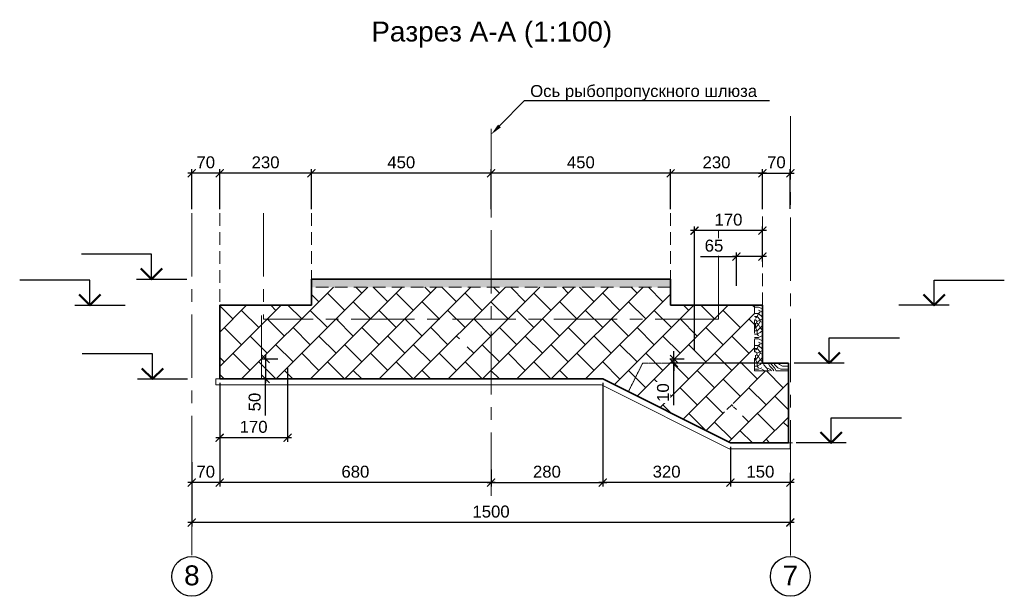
# Model space of a CAD drawing. Header units: millimetres. Extents: x 442308 to 722034, y 240588 to 370364.
# Tile 3 of 27: x 442627 to 467301, y 288746 to 303208. Entities that reach past the tile are written whole.
import ezdxf
from ezdxf import colors
from ezdxf.entities.mleader import LeaderData, LeaderLine
from ezdxf.enums import TextEntityAlignment as Align
from ezdxf.math import Vec2, Vec3

# ---------------------------------------------------------------- set-up
doc = ezdxf.new("R2018")
doc.units = ezdxf.units.MM
doc.header["$LTSCALE"] = 10
for name, pattern in [('HIDDEN', [9.525, 6.35, -3.175]), ('осевая', [50.8, 31.75, -6.35, 6.35, -6.35]), ('фантом', [63.5, 31.75, -6.35, 6.35, -6.35, 6.35, -6.35])]:
    doc.linetypes.add(name, pattern=pattern)
for name, color, linetype, lineweight in [('бетон_25', 2, 'Continuous', 25), ('бетон_35', 2, 'Continuous', 35), ('ГТО-2_Размеры', 7, 'Continuous', 15), ('Отдел_Выноски(стрелка)', 7, 'Continuous', 15), ('Отдел_Заглавные надписи', 7, 'Continuous', 30), ('текст', 7, 'Continuous', 25)]:
    doc.layers.add(name, color=color, linetype=linetype, lineweight=lineweight)
for name, color, linetype in [('Оси', 1, 'осевая'), ('отметки', 7, 'Continuous'), ('Штриховка', 7, 'Continuous')]:
    doc.layers.add(name, color=color, linetype=linetype)
doc.styles.add('arial', font='arial.ttf')
doc.styles.get("Standard").update_dxf_attribs({"font": 'arial.ttf'})
doc.styles.add('Рогун1', font='arial.ttf')
doc.dimstyles.new('100 мм', dxfattribs={"dimscale": 100, "dimtxt": 3.5, "dimasz": 2, "dimexe": 1, "dimexo": 1, "dimgap": 1.2, "dimtad": 1, "dimdec": 0, "dimlfac": 0.1, "dimrnd": 0.0001, "dimtxsty": 'Рогун1', "dimblk": 'ARCHTICK', "dimcen": 2.5, "dimdle": 1, "dimaunit": 1, "dimadec": 1, "dimazin": 0, "dimtfac": 1, "dimtdec": 0, "dimtmove": 1, "dimatfit": 3, "dimldrblk": 'ARCHTICK', "dimfxl": 1, "dimtfill": 1, "dimarcsym": 0})
pattern_1 = [(0, (-53496.3, 0), (800, 800), [240, -560]), (0, (-53496.3, 40), (800, 800), [240, -560]), (0, (-53456.3, 120), (800, 800), [160, -640]), (0, (-53416.3, 200), (800, 800), [120, -680]), (0, (-53416.3, 280), (800, 800), [80, -720]), (0, (-53376.3, 480), (800, 800), [40, -760]), (0, (-53416.3, 560), (800, 800), [120, -680]), (0, (-53416.3, 640), (800, 800), [160, -640]), (90, (-53696.3, 640), (-800, 800), [80, -720]), (90, (-53616.3, 760), (-800, 800), [40, -760]), (90, (-53576.3, 360), (-800, 800), [120, -680]), (90, (-53496.3, 400), (-800, 800), [80, -720]), (90, (-53376.3, 440), (-800, 800), [40, -760]), (90, (-53336.3, 280), (-800, 800), [112, -688]), (90, (-53296.3, 120), (-800, 800), [80, -720]), (90, (-53216.3, 440), (-800, 800), [40, -760]), (90, (-53136.3, 400), (-800, 800), [120, -680]), (90, (-53056.3, 400), (-800, 800), [120, -680]), (45, (-53336.3, 280), (0, 800), [113.136, -1018.2348]), (45, (-53656.3, 680), (0, 800), [113.136, -1018.2348]), (45, (-53496.3, 480), (0, 800), [113.136, -1018.2348]), (45, (-53456.3, 320), (0, 800), [113.136, -1018.2348]), (45, (-53216.3, 160), (0, 800), [113.136, -1018.2348]), (45, (-53296.3, 200), (0, 800), [169.7056, -961.6652]), (45, (-53536.3, 560), (0, 800), [56.568, -1074.8028]), (45, (-53576.3, 640), (0, 800), [56.568, -1074.8028]), (45, (-53256.3, 640), (0, 800), [56.568, -1074.8028]), (45, (-53576.3, 240), (0, 800), [56.568, -1074.8028]), (45, (-53136.3, 520), (0, 800), [56.568, -1074.8028]), (45, (-53416.3, 440), (0, 800), [56.568, -1074.8028]), (45, (-53336.3, 520), (0, 800), [56.568, -1074.8028]), (135, (-53256.3, 360), (-800, 6e-14), [56.568, -1074.8028]), (135, (-53256.3, 80), (-800, 6e-14), [56.568, -1074.8028]), (135, (-53416.3, 280), (-800, 6e-14), [56.568, -1074.8028]), (135, (-53296.3, 440), (-800, 6e-14), [56.568, -1074.8028]), (135, (-53496.3, 240), (-800, 6e-14), [56.568, -1074.8028]), (135, (-53176.3, 240), (-800, 6e-14), [56.568, -1074.8028]), (135, (-53736.3, 0), (-800, 6e-14), [56.568, -1074.8028]), (135, (-53696.3, 40), (-800, 6e-14), [113.136, -1018.2348]), (135, (-53656.3, 80), (-800, 6e-14), [113.136, -1018.2348]), (135, (-53576.3, 80), (-800, 6e-14), [113.136, -1018.2348]), (135, (-53536.3, 160), (-800, 6e-14), [113.136, -1018.2348]), (135, (-53216.3, 480), (-800, 6e-14), [113.136, -1018.2348]), (135, (-53056.3, 80), (-800, 6e-14), [113.136, -1018.2348]), (135, (-53016.3, 720), (-800, 6e-14), [113.136, -1018.2348]), (135, (-53016.3, 640), (-800, 6e-14), [113.136, -1018.2348]), (135, (-53096.3, 600), (-800, 6e-14), [113.136, -1018.2348]), (135, (-53656.3, 600), (-800, 6e-14), [169.7056, -961.6652]), (135, (-53136.3, 520), (-800, 6e-14), [169.7056, -961.6652]), (26.56505, (-53576.3, 760), (800, 3e-07), [89.44, -1699.4144]), (26.56505, (-53576.3, 360), (800, 3e-07), [89.44, -1699.4144]), (26.56505, (-53496.3, 600), (800, 3e-07), [89.44, -1699.4144]), (26.56505, (-53256.3, 40), (800, 3e-07), [89.44, -1699.4144]), (26.56505, (-53296.3, 120), (800, 3e-07), [89.44, -1699.4144]), (26.56505, (-53536.3, 280), (800, 3e-07), [89.44, -1699.4144]), (26.56505, (-53536.3, 680), (800, 3e-07), [89.44, -1699.4144]), (26.56505, (-53296.3, 440), (800, 3e-07), [178.88, -1609.9744]), (63.43495, (-53296.3, 560), (4e-08, 800), [89.44, -1699.4144]), (63.43495, (-53176.3, 320), (4e-08, 800), [89.44, -1699.4144]), (63.43495, (-53576.3, 480), (4e-08, 800), [89.44, -1699.4144]), (63.43495, (-53736.3, 520), (4e-08, 800), [89.44, -1699.4144]), (63.43495, (-53256.3, 360), (4e-08, 800), [89.44, -1699.4144]), (63.43495, (-53336.3, 360), (4e-08, 800), [89.44, -1699.4144]), (63.43495, (-53656.3, 480), (4e-08, 800), [178.88, -1609.9744]), (63.43495, (-53056.3, 200), (4e-08, 800), [178.88, -1609.9744]), (63.43495, (-53136.3, 240), (4e-08, 800), [178.88, -1609.9744]), (116.56505, (-53776.3, 120), (-3e-07, 800), [89.44, -1699.4144]), (116.56505, (-53776.3, 560), (-3e-07, 800), [89.44, -1699.4144]), (116.56505, (-53616.3, 0), (-3e-07, 800), [89.44, -1699.4144]), (116.56505, (-53696.3, 720), (-3e-07, 800), [89.44, -1699.4144]), (116.56505, (-53616.3, 240), (-3e-07, 800), [89.44, -1699.4144]), (116.56505, (-53456.3, 320), (-3e-07, 800), [89.44, -1699.4144]), (116.56505, (-53376.3, 480), (-3e-07, 800), [89.44, -1699.4144]), (116.56505, (-53736.3, 160), (-3e-07, 800), [89.44, -1699.4144]), (116.56505, (-53536.3, 280), (-3e-07, 800), [89.44, -1699.4144]), (116.56505, (-53296.3, 200), (-3e-07, 800), [89.44, -1699.4144]), (116.56505, (-53216.3, 280), (-3e-07, 800), [89.44, -1699.4144]), (116.56505, (-53056.3, 520), (-3e-07, 800), [89.44, -1699.4144]), (116.56505, (-53656.3, 760), (-3e-07, 800), [89.44, -1699.4144]), (116.56505, (-53776.3, 720), (-3e-07, 800), [178.88, -1609.9744]), (116.56505, (-53656.3, 160), (-3e-07, 800), [178.88, -1609.9744]), (153.43495, (-53776.3, 40), (-800, 3e-07), [89.44, -1699.4144]), (153.43495, (-53096.3, 0), (-800, 3e-07), [89.44, -1699.4144]), (153.43495, (-53136.3, 400), (-800, 3e-07), [89.44, -1699.4144]), (153.43495, (-53456.3, 120), (-800, 3e-07), [89.44, -1699.4144]), (153.43495, (-53496.3, 40), (-800, 3e-07), [89.44, -1699.4144]), (153.43495, (-53416.3, 200), (-800, 3e-07), [89.44, -1699.4144]), (153.43495, (-53176.3, 680), (-800, 3e-07), [89.44, -1699.4144]), (153.43495, (-53096.3, 720), (-800, 3e-07), [178.88, -1609.9744])]

# ---------------------------------------------------------------- blocks, each defined once
blk = doc.blocks.new('_ArchTick')
at = {"color": 0, "linetype": 'ByBlock', "const_width": 0.15}
blk.add_lwpolyline([(-0.5, -0.5), (0.5, 0.5)], dxfattribs=at)
blk = doc.blocks.new('*D198')
at = {"layer": 'Defpoints', "color": 0, "transparency": 16777216}
for p in [(460439, 292597), (461939, 291947), (460439, 291597)]:
    blk.add_point(p, dxfattribs=at)
at = {"layer": 'ГТО-2_Размеры', "color": 0, "lineweight": -2, "transparency": 16777216}
for p, q in [((460439, 292497), (460439, 291497)), ((461939, 291847), (461939, 291497)), ((462039, 291597), (460339, 291597))]:
    blk.add_line(p, q, dxfattribs=at)
at = {"layer": 'ГТО-2_Размеры', "color": 0, "lineweight": -2, "transparency": 16777216, "xscale": 200, "yscale": 200, "zscale": 200, "rotation": 180}
blk.add_blockref('_ArchTick', (460439, 291597), dxfattribs=at)
at = {"layer": 'ГТО-2_Размеры', "color": 0, "lineweight": -2, "transparency": 16777216, "xscale": 200, "yscale": 200, "zscale": 200}
blk.add_blockref('_ArchTick', (461939, 291597), dxfattribs=at)
at = {"layer": 'ГТО-2_Размеры', "color": 0, "transparency": 16777216, "insert": (461189, 291870), "char_height": 300, "attachment_point": 5, "style": 'Рогун1'}
blk.add_mtext('150', dxfattribs=at)
blk = doc.blocks.new('*D199')
at = {"layer": 'Defpoints', "color": 0, "transparency": 16777216}
for p in [(457239, 294197), (460439, 292597), (457239, 291597)]:
    blk.add_point(p, dxfattribs=at)
at = {"layer": 'ГТО-2_Размеры', "color": 0, "lineweight": -2, "transparency": 16777216}
for p, q in [((457239, 294097), (457239, 291497)), ((460439, 292497), (460439, 291497)), ((460539, 291597), (457139, 291597))]:
    blk.add_line(p, q, dxfattribs=at)
at = {"layer": 'ГТО-2_Размеры', "color": 0, "lineweight": -2, "transparency": 16777216, "xscale": 200, "yscale": 200, "zscale": 200, "rotation": 180}
blk.add_blockref('_ArchTick', (457239, 291597), dxfattribs=at)
at = {"layer": 'ГТО-2_Размеры', "color": 0, "lineweight": -2, "transparency": 16777216, "xscale": 200, "yscale": 200, "zscale": 200}
blk.add_blockref('_ArchTick', (460439, 291597), dxfattribs=at)
at = {"layer": 'ГТО-2_Размеры', "color": 0, "transparency": 16777216, "insert": (458839, 291871), "char_height": 300, "attachment_point": 5, "style": 'Рогун1'}
blk.add_mtext('320', dxfattribs=at)
blk = doc.blocks.new('*D190')
at = {"layer": 'Defpoints', "color": 0, "transparency": 16777216}
for p in [(447639, 294047), (454439, 292024), (447639, 291597)]:
    blk.add_point(p, dxfattribs=at)
at = {"layer": 'ГТО-2_Размеры', "color": 0, "lineweight": -2, "transparency": 16777216}
for p, q in [((447639, 293947), (447639, 291497)), ((454439, 291924), (454439, 291497)), ((454539, 291597), (447539, 291597))]:
    blk.add_line(p, q, dxfattribs=at)
at = {"layer": 'ГТО-2_Размеры', "color": 0, "lineweight": -2, "transparency": 16777216, "xscale": 200, "yscale": 200, "zscale": 200, "rotation": 180}
blk.add_blockref('_ArchTick', (447639, 291597), dxfattribs=at)
at = {"layer": 'ГТО-2_Размеры', "color": 0, "lineweight": -2, "transparency": 16777216, "xscale": 200, "yscale": 200, "zscale": 200}
blk.add_blockref('_ArchTick', (454439, 291597), dxfattribs=at)
at = {"layer": 'ГТО-2_Размеры', "color": 0, "transparency": 16777216, "insert": (451039, 291870), "char_height": 300, "attachment_point": 5, "style": 'Рогун1'}
blk.add_mtext('680', dxfattribs=at)
blk = doc.blocks.new('*D200')
at = {"layer": 'Defpoints', "color": 0, "transparency": 16777216}
for p in [(447639, 294197), (446939, 292213), (446939, 291597)]:
    blk.add_point(p, dxfattribs=at)
at = {"layer": 'ГТО-2_Размеры', "color": 0, "lineweight": -2, "transparency": 16777216}
for p, q in [((447639, 294097), (447639, 291497)), ((446939, 292113), (446939, 291497)), ((447739, 291597), (446839, 291597))]:
    blk.add_line(p, q, dxfattribs=at)
at = {"layer": 'ГТО-2_Размеры', "color": 0, "lineweight": -2, "transparency": 16777216, "xscale": 200, "yscale": 200, "zscale": 200, "rotation": 180}
blk.add_blockref('_ArchTick', (446939, 291597), dxfattribs=at)
at = {"layer": 'ГТО-2_Размеры', "color": 0, "lineweight": -2, "transparency": 16777216, "xscale": 200, "yscale": 200, "zscale": 200}
blk.add_blockref('_ArchTick', (447639, 291597), dxfattribs=at)
at = {"layer": 'ГТО-2_Размеры', "color": 0, "transparency": 16777216, "insert": (447289, 291870), "char_height": 300, "attachment_point": 5, "style": 'Рогун1'}
blk.add_mtext('70', dxfattribs=at)
blk = doc.blocks.new('*D191')
at = {"layer": 'Defpoints', "color": 0, "transparency": 16777216}
for p in [(461939, 299356), (461239, 298356), (461939, 298367)]:
    blk.add_point(p, dxfattribs=at)
at = {"layer": 'ГТО-2_Размеры', "color": 0, "lineweight": -2, "transparency": 16777216}
for p, q in [((461139, 299356), (462039, 299356)), ((461239, 298456), (461239, 299456)), ((461939, 298467), (461939, 299456))]:
    blk.add_line(p, q, dxfattribs=at)
at = {"layer": 'ГТО-2_Размеры', "color": 0, "lineweight": -2, "transparency": 16777216, "xscale": 200, "yscale": 200, "zscale": 200, "rotation": 180}
blk.add_blockref('_ArchTick', (461239, 299356), dxfattribs=at)
at = {"layer": 'ГТО-2_Размеры', "color": 0, "lineweight": -2, "transparency": 16777216, "xscale": 200, "yscale": 200, "zscale": 200}
blk.add_blockref('_ArchTick', (461939, 299356), dxfattribs=at)
at = {"layer": 'ГТО-2_Размеры', "color": 0, "transparency": 16777216, "insert": (461589, 299629), "char_height": 300, "attachment_point": 5, "style": 'Рогун1'}
blk.add_mtext('70', dxfattribs=at)
blk = doc.blocks.new('*D192')
at = {"layer": 'Defpoints', "color": 0, "transparency": 16777216}
for p in [(458939, 299356), (458939, 298356), (461239, 298356)]:
    blk.add_point(p, dxfattribs=at)
at = {"layer": 'ГТО-2_Размеры', "color": 0, "lineweight": -2, "transparency": 16777216}
for p, q in [((461339, 299356), (458839, 299356)), ((458939, 298456), (458939, 299456)), ((461239, 298456), (461239, 299456))]:
    blk.add_line(p, q, dxfattribs=at)
at = {"layer": 'ГТО-2_Размеры', "color": 0, "lineweight": -2, "transparency": 16777216, "xscale": 200, "yscale": 200, "zscale": 200, "rotation": 180}
blk.add_blockref('_ArchTick', (458939, 299356), dxfattribs=at)
at = {"layer": 'ГТО-2_Размеры', "color": 0, "lineweight": -2, "transparency": 16777216, "xscale": 200, "yscale": 200, "zscale": 200}
blk.add_blockref('_ArchTick', (461239, 299356), dxfattribs=at)
at = {"layer": 'ГТО-2_Размеры', "color": 0, "transparency": 16777216, "insert": (460089, 299629), "char_height": 300, "attachment_point": 5, "style": 'Рогун1'}
blk.add_mtext('230', dxfattribs=at)
blk = doc.blocks.new('*D193')
at = {"layer": 'Defpoints', "color": 0, "transparency": 16777216}
for p in [(449939, 299356), (449939, 298356), (454439, 298356)]:
    blk.add_point(p, dxfattribs=at)
at = {"layer": 'ГТО-2_Размеры', "color": 0, "lineweight": -2, "transparency": 16777216}
for p, q in [((454539, 299356), (449839, 299356)), ((449939, 298456), (449939, 299456)), ((454439, 298456), (454439, 299456))]:
    blk.add_line(p, q, dxfattribs=at)
at = {"layer": 'ГТО-2_Размеры', "color": 0, "lineweight": -2, "transparency": 16777216, "xscale": 200, "yscale": 200, "zscale": 200, "rotation": 180}
blk.add_blockref('_ArchTick', (449939, 299356), dxfattribs=at)
at = {"layer": 'ГТО-2_Размеры', "color": 0, "lineweight": -2, "transparency": 16777216, "xscale": 200, "yscale": 200, "zscale": 200}
blk.add_blockref('_ArchTick', (454439, 299356), dxfattribs=at)
at = {"layer": 'ГТО-2_Размеры', "color": 0, "transparency": 16777216, "insert": (452189, 299629), "char_height": 300, "attachment_point": 5, "style": 'Рогун1'}
blk.add_mtext('450', dxfattribs=at)
blk = doc.blocks.new('*D194')
at = {"layer": 'Defpoints', "color": 0, "transparency": 16777216}
for p in [(447639, 299356), (447639, 298356), (449939, 298356)]:
    blk.add_point(p, dxfattribs=at)
at = {"layer": 'ГТО-2_Размеры', "color": 0, "lineweight": -2, "transparency": 16777216}
for p, q in [((450039, 299356), (447539, 299356)), ((447639, 298456), (447639, 299456)), ((449939, 298456), (449939, 299456))]:
    blk.add_line(p, q, dxfattribs=at)
at = {"layer": 'ГТО-2_Размеры', "color": 0, "lineweight": -2, "transparency": 16777216, "xscale": 200, "yscale": 200, "zscale": 200, "rotation": 180}
blk.add_blockref('_ArchTick', (447639, 299356), dxfattribs=at)
at = {"layer": 'ГТО-2_Размеры', "color": 0, "lineweight": -2, "transparency": 16777216, "xscale": 200, "yscale": 200, "zscale": 200}
blk.add_blockref('_ArchTick', (449939, 299356), dxfattribs=at)
at = {"layer": 'ГТО-2_Размеры', "color": 0, "transparency": 16777216, "insert": (448789, 299629), "char_height": 300, "attachment_point": 5, "style": 'Рогун1'}
blk.add_mtext('230', dxfattribs=at)
blk = doc.blocks.new('*D195')
at = {"layer": 'Defpoints', "color": 0, "transparency": 16777216}
for p in [(446939, 299356), (446939, 298356), (447639, 298356)]:
    blk.add_point(p, dxfattribs=at)
at = {"layer": 'ГТО-2_Размеры', "color": 0, "lineweight": -2, "transparency": 16777216}
for p, q in [((447739, 299356), (446839, 299356)), ((446939, 298456), (446939, 299456)), ((447639, 298456), (447639, 299456))]:
    blk.add_line(p, q, dxfattribs=at)
at = {"layer": 'ГТО-2_Размеры', "color": 0, "lineweight": -2, "transparency": 16777216, "xscale": 200, "yscale": 200, "zscale": 200, "rotation": 180}
blk.add_blockref('_ArchTick', (446939, 299356), dxfattribs=at)
at = {"layer": 'ГТО-2_Размеры', "color": 0, "lineweight": -2, "transparency": 16777216, "xscale": 200, "yscale": 200, "zscale": 200}
blk.add_blockref('_ArchTick', (447639, 299356), dxfattribs=at)
at = {"layer": 'ГТО-2_Размеры', "color": 0, "transparency": 16777216, "insert": (447289, 299629), "char_height": 300, "attachment_point": 5, "style": 'Рогун1'}
blk.add_mtext('70', dxfattribs=at)
blk = doc.blocks.new('*D196')
at = {"layer": 'Defpoints', "color": 0, "transparency": 16777216}
for p in [(446939, 291597), (461939, 291597), (446939, 290597)]:
    blk.add_point(p, dxfattribs=at)
at = {"layer": 'ГТО-2_Размеры', "color": 0, "lineweight": -2, "transparency": 16777216}
for p, q in [((446939, 291497), (446939, 290497)), ((461939, 291497), (461939, 290497)), ((462039, 290597), (446839, 290597))]:
    blk.add_line(p, q, dxfattribs=at)
at = {"layer": 'ГТО-2_Размеры', "color": 0, "lineweight": -2, "transparency": 16777216, "xscale": 200, "yscale": 200, "zscale": 200, "rotation": 180}
blk.add_blockref('_ArchTick', (446939, 290597), dxfattribs=at)
at = {"layer": 'ГТО-2_Размеры', "color": 0, "lineweight": -2, "transparency": 16777216, "xscale": 200, "yscale": 200, "zscale": 200}
blk.add_blockref('_ArchTick', (461939, 290597), dxfattribs=at)
at = {"layer": 'ГТО-2_Размеры', "color": 0, "transparency": 16777216, "insert": (454439, 290870), "char_height": 300, "attachment_point": 5, "style": 'Рогун1'}
blk.add_mtext('1500', dxfattribs=at)
blk = doc.blocks.new('*D197')
at = {"layer": 'Defpoints', "color": 0, "transparency": 16777216}
for p in [(454439, 299356), (454439, 298356), (458939, 298356)]:
    blk.add_point(p, dxfattribs=at)
at = {"layer": 'ГТО-2_Размеры', "color": 0, "lineweight": -2, "transparency": 16777216}
for p, q in [((459039, 299356), (454339, 299356)), ((454439, 298456), (454439, 299456)), ((458939, 298456), (458939, 299456))]:
    blk.add_line(p, q, dxfattribs=at)
at = {"layer": 'ГТО-2_Размеры', "color": 0, "lineweight": -2, "transparency": 16777216, "xscale": 200, "yscale": 200, "zscale": 200, "rotation": 180}
blk.add_blockref('_ArchTick', (454439, 299356), dxfattribs=at)
at = {"layer": 'ГТО-2_Размеры', "color": 0, "lineweight": -2, "transparency": 16777216, "xscale": 200, "yscale": 200, "zscale": 200}
blk.add_blockref('_ArchTick', (458939, 299356), dxfattribs=at)
at = {"layer": 'ГТО-2_Размеры', "color": 0, "transparency": 16777216, "insert": (456689, 299629), "char_height": 300, "attachment_point": 5, "style": 'Рогун1'}
blk.add_mtext('450', dxfattribs=at)
blk = doc.blocks.new('*D201')
at = {"layer": 'Defpoints', "color": 0, "transparency": 16777216}
for p in [(457239, 294197), (454439, 292024), (457239, 291597)]:
    blk.add_point(p, dxfattribs=at)
at = {"layer": 'ГТО-2_Размеры', "color": 0, "lineweight": -2, "transparency": 16777216}
for p, q in [((457239, 294097), (457239, 291497)), ((454439, 291924), (454439, 291497)), ((454339, 291597), (457339, 291597))]:
    blk.add_line(p, q, dxfattribs=at)
at = {"layer": 'ГТО-2_Размеры', "color": 0, "lineweight": -2, "transparency": 16777216, "xscale": 200, "yscale": 200, "zscale": 200, "rotation": 180}
blk.add_blockref('_ArchTick', (454439, 291597), dxfattribs=at)
at = {"layer": 'ГТО-2_Размеры', "color": 0, "lineweight": -2, "transparency": 16777216, "xscale": 200, "yscale": 200, "zscale": 200}
blk.add_blockref('_ArchTick', (457239, 291597), dxfattribs=at)
at = {"layer": 'ГТО-2_Размеры', "color": 0, "transparency": 16777216, "insert": (455839, 291870), "char_height": 300, "attachment_point": 5, "style": 'Рогун1'}
blk.add_mtext('280', dxfattribs=at)
blk = doc.blocks.new('*U182')
at = {"color": 0, "linetype": 'ByBlock', "lineweight": -2}
for p, q in [((7, 0), (7, 5)), ((7, 5), (21, 5)), ((7, 0), (0, 0)), ((10, 0), (7, 0))]:
    blk.add_line(p, q, dxfattribs=at)
at = {"color": 0, "linetype": 'ByBlock', "lineweight": 50}
blk.add_lwpolyline([(4.88, 2.12), (7, 0), (9.12, 2.12)], dxfattribs=at)
at = {"color": 0, "linetype": 'ByBlock', "lineweight": -2, "flags": 104}
for tag, p in [('ОТМЕТКА', (13.23, 7.77)), ('ПРИМЕЧАНИЕ', (13.23, 1.77))]:
    blk.add_attdef(tag, text='', height=3.5, dxfattribs=at).set_placement(p, align=Align.MIDDLE_CENTER)
blk = doc.blocks.new('*U183')
at = {"color": 0, "linetype": 'ByBlock', "lineweight": -2}
for p, q in [((-7, 5), (-21, 5)), ((-7, 0), (-7, 5)), ((-10, 0), (-7, 0)), ((-7, 0), (0, 0))]:
    blk.add_line(p, q, dxfattribs=at)
at = {"color": 0, "linetype": 'ByBlock', "lineweight": 50}
blk.add_lwpolyline([(-4.88, 2.12), (-7, 0), (-9.12, 2.12)], dxfattribs=at)
at = {"color": 0, "linetype": 'ByBlock', "lineweight": -2, "flags": 64}
for tag, p in [('ОТМЕТКА', (-13.23, 7.77)), ('ПРИМЕЧАНИЕ', (-13.23, 1.77))]:
    blk.add_attdef(tag, text='', height=3.5, dxfattribs=at).set_placement(p, align=Align.MIDDLE_CENTER)
blk = doc.blocks.new('*D202')
at = {"layer": 'Defpoints', "color": 0, "transparency": 16777216}
for p in [(449339, 294572), (447639, 294197), (447639, 292722)]:
    blk.add_point(p, dxfattribs=at)
at = {"layer": 'ГТО-2_Размеры', "color": 0, "lineweight": -2, "transparency": 16777216}
for p, q in [((449339, 294472), (449339, 292622)), ((447639, 294097), (447639, 292622)), ((449439, 292722), (447539, 292722))]:
    blk.add_line(p, q, dxfattribs=at)
at = {"layer": 'ГТО-2_Размеры', "color": 0, "lineweight": -2, "transparency": 16777216, "xscale": 200, "yscale": 200, "zscale": 200, "rotation": 180}
blk.add_blockref('_ArchTick', (447639, 292722), dxfattribs=at)
at = {"layer": 'ГТО-2_Размеры', "color": 0, "lineweight": -2, "transparency": 16777216, "xscale": 200, "yscale": 200, "zscale": 200}
blk.add_blockref('_ArchTick', (449339, 292722), dxfattribs=at)
at = {"layer": 'ГТО-2_Размеры', "color": 0, "transparency": 16777216, "insert": (448489, 292995), "char_height": 300, "attachment_point": 5, "style": 'Рогун1'}
blk.add_mtext('170', dxfattribs=at)
blk = doc.blocks.new('*D203')
at = {"layer": 'Defpoints', "color": 0, "transparency": 16777216}
for p in [(459539, 297918), (461239, 297233), (459539, 294815)]:
    blk.add_point(p, dxfattribs=at)
at = {"layer": 'ГТО-2_Размеры', "color": 0, "lineweight": -2, "transparency": 16777216}
for p, q in [((461339, 297918), (459439, 297918)), ((459539, 294915), (459539, 298018)), ((461239, 297333), (461239, 298018))]:
    blk.add_line(p, q, dxfattribs=at)
at = {"layer": 'ГТО-2_Размеры', "color": 0, "lineweight": -2, "transparency": 16777216, "xscale": 200, "yscale": 200, "zscale": 200, "rotation": 180}
blk.add_blockref('_ArchTick', (459539, 297918), dxfattribs=at)
at = {"layer": 'ГТО-2_Размеры', "color": 0, "lineweight": -2, "transparency": 16777216, "xscale": 200, "yscale": 200, "zscale": 200}
blk.add_blockref('_ArchTick', (461239, 297918), dxfattribs=at)
at = {"layer": 'ГТО-2_Размеры', "color": 0, "transparency": 16777216, "insert": (460389, 298191), "char_height": 300, "attachment_point": 5, "style": 'Рогун1', "bg_fill": 3, "box_fill_scale": 1.1, "bg_fill_color": 256, "bg_fill_true_color": 13158600, "bg_fill_transparency": 0}
blk.add_mtext('170', dxfattribs=at)
blk = doc.blocks.new('*D204')
at = {"layer": 'Defpoints', "color": 0, "transparency": 16777216}
for p in [(449195, 294697), (448789, 294197), (449339, 294197)]:
    blk.add_point(p, dxfattribs=at)
at = {"layer": 'ГТО-2_Размеры', "color": 0, "lineweight": -2, "transparency": 16777216}
for p, q in [((449095, 294697), (448689, 294697)), ((448789, 294797), (448789, 294097)), ((449239, 294197), (448689, 294197)), ((448789, 293283), (448789, 294197))]:
    blk.add_line(p, q, dxfattribs=at)
at = {"layer": 'ГТО-2_Размеры', "color": 0, "lineweight": -2, "transparency": 16777216, "xscale": 200, "yscale": 200, "zscale": 200}
for p, rotation in [((448789, 294697), 90), ((448789, 294197), 270)]:
    blk.add_blockref('_ArchTick', p, dxfattribs=dict(at, rotation=rotation))
at = {"layer": 'ГТО-2_Размеры', "color": 0, "transparency": 16777216, "insert": (448516, 293618), "char_height": 300, "attachment_point": 5, "rotation": 90, "style": 'Рогун1'}
blk.add_mtext('50', dxfattribs=at)
blk = doc.blocks.new('*D205')
at = {"layer": 'Defpoints', "color": 0, "transparency": 16777216}
for p in [(459382, 294697), (459023, 294597), (461239, 294597)]:
    blk.add_point(p, dxfattribs=at)
at = {"layer": 'ГТО-2_Размеры', "color": 0, "lineweight": -2, "transparency": 16777216}
for p, q in [((459023, 294697), (459023, 294897)), ((459282, 294697), (458923, 294697)), ((459023, 294697), (459023, 294597)), ((459023, 294697), (459023, 294597)), ((461139, 294597), (458923, 294597)), ((459023, 294597), (459023, 294397)), ((459023, 293536), (459023, 294597))]:
    blk.add_line(p, q, dxfattribs=at)
at = {"layer": 'ГТО-2_Размеры', "color": 0, "lineweight": -2, "transparency": 16777216, "xscale": 200, "yscale": 200, "zscale": 200}
for p, rotation in [((459023, 294697), 270), ((459023, 294597), 90)]:
    blk.add_blockref('_ArchTick', p, dxfattribs=dict(at, rotation=rotation))
at = {"layer": 'ГТО-2_Размеры', "color": 0, "transparency": 16777216, "insert": (458750, 293856), "char_height": 300, "attachment_point": 5, "rotation": 90, "style": 'Рогун1', "bg_fill": 3, "box_fill_scale": 1.1, "bg_fill_color": 256, "bg_fill_true_color": 13158600, "bg_fill_transparency": 0}
blk.add_mtext('10', dxfattribs=at)
blk = doc.blocks.new('*D206')
at = {"layer": 'Defpoints', "color": 0, "transparency": 16777216}
for p in [(460589, 297266), (461239, 297047), (460589, 296432)]:
    blk.add_point(p, dxfattribs=at)
at = {"layer": 'ГТО-2_Размеры', "color": 0, "lineweight": -2, "transparency": 16777216}
for p, q in [((460589, 296532), (460589, 297366)), ((461239, 297147), (461239, 297366)), ((459689, 297266), (460589, 297266)), ((461339, 297266), (460489, 297266))]:
    blk.add_line(p, q, dxfattribs=at)
at = {"layer": 'ГТО-2_Размеры', "color": 0, "lineweight": -2, "transparency": 16777216, "xscale": 200, "yscale": 200, "zscale": 200, "rotation": 180}
blk.add_blockref('_ArchTick', (460589, 297266), dxfattribs=at)
at = {"layer": 'ГТО-2_Размеры', "color": 0, "lineweight": -2, "transparency": 16777216, "xscale": 200, "yscale": 200, "zscale": 200}
blk.add_blockref('_ArchTick', (461239, 297266), dxfattribs=at)
at = {"layer": 'ГТО-2_Размеры', "color": 0, "transparency": 16777216, "insert": (460026, 297539), "char_height": 300, "attachment_point": 5, "style": 'Рогун1', "bg_fill": 3, "box_fill_scale": 1.1, "bg_fill_color": 256, "bg_fill_true_color": 13158600, "bg_fill_transparency": 0}
blk.add_mtext('65', dxfattribs=at)

msp = doc.modelspace()

# ---------------------------------------------------------------- hatches: boundary and pattern name
at = {"layer": 'Штриховка', "lineweight": 13}
h = msp.add_hatch(dxfattribs=at)
h.set_pattern_fill('ДЕРЕВО И ДЕРЕВЯННЫЕ ИЗДЕЛИЯ', color=256, scale=8, pattern_type=2)
h.set_pattern_definition(pattern_1)
h.paths.add_polyline_path([(458939.4709595, 296697.2605448), (449939.4709595, 296697.2605448), (449939.4709595, 296497.2605448), (458939.4709595, 296497.2605448)])
at = {"layer": 'Штриховка', "linetype": 'фантом', "lineweight": 15, "ltscale": 0.01}
h = msp.add_hatch(dxfattribs=at)
h.set_pattern_fill('AR-B88', color=256, scale=3, angle=-135, style=0)
h.set_pattern_definition([(225, (-53776.3, 0), (431.0523, -431.0523), []), (315, (-53776.3, 0), (646.57844, -215.52615), [609.6, -609.6])])
edge = h.paths.add_edge_path(flags=16)
edge.add_arc((451031.0899044, 297031.6933194), 3466.4996065, 321.4991808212, 328.3235814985, ccw=False)
edge.add_line((453743.969919, 294873.7077891), (453767.4147924, 294945.3727288))
edge.add_arc((453722.9422253, 295105.5653001), 166.2512229, 146.4110853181, 285.5156868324, ccw=False)
edge.add_line((453584.4502529, 295197.5405289), (453981.1757336, 295211.3600744))
edge = h.paths.add_edge_path(flags=16)
edge.add_line((460832.1623661, 293429.2081417), (460250.8943998, 293429.2081417))
edge.add_arc((460376.6804738, 293469.5228472), 132.0886517, 197.7707657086, 469.9737558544)
edge.add_line((460331.560353, 293593.6662586), (460781.0890346, 293565.3113788))
edge.add_arc((460675.4476704, 293432.272699), 169.8805114, 51.5481393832, 322.3468385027)
h.paths.add_polyline_path([(461889.4709595, 292597.2605448), (461889.4709595, 294397.2605448), (461039.4709595, 294397.2605448), (461039.4709595, 296047.2605448), (458939.4709595, 296047.2605448), (458939.4709595, 296497.2605448), (449939.4709595, 296497.2605448), (449939.4709595, 296047.2605448), (447639.4709595, 296047.2605448), (447639.4709595, 294197.2605448), (457239.4709595, 294197.2605448), (460439.4709595, 292597.2605448)])
at = {"layer": 'Штриховка', "lineweight": 13}
h = msp.add_hatch(dxfattribs=at)
h.set_pattern_fill('ДЕРЕВО И ДЕРЕВЯННЫЕ ИЗДЕЛИЯ', color=256, scale=8, pattern_type=2)
h.set_pattern_definition(pattern_1)
h.paths.add_polyline_path([(461889.4709595, 294397.2605448), (461889.4709595, 294597.2605448), (461239.4709595, 294597.2605448), (461239.4709595, 296047.2605448), (461039.4709595, 296047.2605448), (461039.4709595, 294397.2605448)])

# ---------------------------------------------------------------- linework, layer by layer
at = {"layer": 'бетон_25', "color": 7, "linetype": 'HIDDEN', "lineweight": 15, "ltscale": 5}
for p, q in [((447639.4709595, 298355.9819379), (447639.4709595, 296047.2605448)), ((449939.4709595, 298355.9819379), (449939.4709595, 296697.2605448)), ((458939.4709595, 298355.9819379), (458939.4709595, 296697.2605448)), ((461239.4709595, 296047.2605448), (461239.4709595, 298355.9819379)), ((458939.4709595, 296497.2605448), (449939.4709595, 296497.2605448)), ((461039.4709595, 294397.2605448), (461039.4709595, 296047.2605448)), ((461889.4709595, 294397.2605448), (461039.4709595, 294397.2605448))]:
    msp.add_line(p, q, dxfattribs=at)
at = {"layer": 'бетон_25', "lineweight": 18}
for p, q in [((447539.4709595, 294047.2605448), (447539.4709595, 294197.2605448)), ((447539.4709595, 294197.2605448), (447639.4709595, 294197.2605448)), ((457204.0607628, 294047.2605448), (447539.4709595, 294047.2605448)), ((457204.0607628, 294047.2605448), (460404.0607628, 292447.2605448)), ((461939.4709595, 292447.2605448), (460404.0607628, 292447.2605448)), ((461989.4709595, 292597.2605448), (461889.4709595, 292597.2605448))]:
    msp.add_line(p, q, dxfattribs=at)
at = {"layer": 'бетон_25'}
msp.add_line((461939.4709595, 292447.2605448), (461939.4709595, 292597.2605448), dxfattribs=at)
at = {"layer": 'бетон_35'}
for p, q in [((458939.4709595, 296697.2605448), (449939.4709595, 296697.2605448)), ((449939.4709595, 296697.2605448), (449939.4709595, 296047.2605448)), ((458939.4709595, 296697.2605448), (458939.4709595, 296047.2605448)), ((447639.4709595, 296047.2605448), (447639.4709595, 294197.2605448)), ((449939.4709595, 296047.2605448), (447639.4709595, 296047.2605448)), ((458939.4709595, 296047.2605448), (461239.4709595, 296047.2605448)), ((461239.4709595, 294597.2605448), (461239.4709595, 296047.2605448)), ((461889.4709595, 294597.2605448), (461239.4709595, 294597.2605448)), ((461889.4709595, 292597.2605448), (461889.4709595, 294597.2605448)), ((457239.4709595, 294197.2605448), (447639.4709595, 294197.2605448)), ((457239.4709595, 294197.2605448), (460439.4709595, 292597.2605448)), ((461889.4709595, 292597.2605448), (460439.4709595, 292597.2605448))]:
    msp.add_line(p, q, dxfattribs=at)
at = {"layer": 'Оси', "linetype": 'осевая', "lineweight": 15, "ltscale": 5}
for p, q in [((461939.4709595, 300785.6898775), (461939.4709595, 289745.828906)), ((454439.4709595, 291263.9742468), (454439.4709595, 300764.4466285)), ((446939.4709595, 298355.9819379), (446939.4709595, 289745.828906)), ((448739.4709595, 298355.9819379), (448739.4709595, 295697.2605448)), ((460139.4709595, 295697.2605448), (460139.4709595, 298355.9819379)), ((448689.4709595, 294197.2605448), (448689.4709595, 295897.2605448)), ((460139.4709595, 295697.2605448), (448739.4709595, 295697.2605448))]:
    msp.add_line(p, q, dxfattribs=at)
msp.add_lwpolyline([(461939.4709595, 292597.2605448), (460439.4709595, 292597.2605448), (457239.4709595, 294197.2605448), (447639.4709595, 294197.2605448)], dxfattribs=at)
at = {"layer": 'Штриховка', "linetype": 'фантом', "lineweight": 15, "ltscale": 0.01}
msp.add_lwpolyline([(461239.4709595, 294597.2605448), (458239.4709595, 294597.2605448), (457879.4709595, 293877.2605448)], dxfattribs=at)

# ---------------------------------------------------------------- block references
at = {"layer": 'отметки'}
ref = msp.add_blockref('*U183', (446811.8911558, 296697.2603656), dxfattribs=dict(at, xscale=125.727702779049, yscale=125.727702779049, zscale=125.727702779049))
lines = msp.add_mtext('6,500', dxfattribs={"layer": '0', "color": 0, "linetype": 'ByBlock', "lineweight": -2, "insert": (445148.840708, 297674.443474), "char_height": 2.5, "attachment_point": 1, "bg_fill": 3, "box_fill_scale": 1.2, "bg_fill_color": 256, "bg_fill_transparency": 0})
ref.add_attrib('ОТМЕТКА', '', (445148.840708, 297674.443474)).embed_mtext(lines)
ref = msp.add_blockref('*U183', (445267.029768, 296047.2605448), dxfattribs=dict(at, xscale=125.727702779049, yscale=125.727702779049, zscale=125.727702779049))
lines = msp.add_mtext('5,850', dxfattribs={"layer": '0', "color": 0, "linetype": 'ByBlock', "lineweight": -2, "insert": (443603.9793202, 297024.4436531), "char_height": 2.5, "attachment_point": 1, "bg_fill": 3, "box_fill_scale": 1.2, "bg_fill_color": 256, "bg_fill_transparency": 0})
ref.add_attrib('ОТМЕТКА', '', (443603.9793202, 297024.4436531)).embed_mtext(lines)
ref = msp.add_blockref('*U182', (464661.0778487, 296047.2605448), dxfattribs=dict(at, xscale=125.727702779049, yscale=125.727702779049, zscale=125.727702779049))
lines = msp.add_mtext('5,850', dxfattribs={"layer": '0', "color": 0, "linetype": 'ByBlock', "lineweight": -2, "insert": (466324.1282965, 297024.4436531), "char_height": 2.5, "attachment_point": 1, "bg_fill": 3, "box_fill_scale": 1.2, "bg_fill_color": 256, "bg_fill_transparency": 0})
ref.add_attrib('ОТМЕТКА', '', (466324.1282965, 297024.4436531)).embed_mtext(lines)
ref = msp.add_blockref('*U182', (462031.5162118, 294597.2607239), dxfattribs=dict(at, xscale=125.727702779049, yscale=125.727702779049, zscale=125.727702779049))
lines = msp.add_mtext('4,400', dxfattribs={"layer": '0', "color": 0, "linetype": 'ByBlock', "lineweight": -2, "insert": (463694.5666596, 295574.4438323), "char_height": 2.5, "attachment_point": 1, "bg_fill": 3, "box_fill_scale": 1.2, "bg_fill_color": 256, "bg_fill_transparency": 0})
ref.add_attrib('ОТМЕТКА', '', (463694.5666596, 295574.4438323)).embed_mtext(lines)
ref = msp.add_blockref('*U183', (446835.8859374, 294197.2607239), dxfattribs=dict(at, xscale=125.727702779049, yscale=125.727702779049, zscale=125.727702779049))
lines = msp.add_mtext('4,500', dxfattribs={"layer": '0', "color": 0, "linetype": 'ByBlock', "lineweight": -2, "insert": (445172.8354896, 295174.4438323), "char_height": 2.5, "attachment_point": 1, "bg_fill": 3, "box_fill_scale": 1.2, "bg_fill_color": 256, "bg_fill_transparency": 0})
ref.add_attrib('ОТМЕТКА', '', (445172.8354896, 295174.4438323)).embed_mtext(lines)
ref = msp.add_blockref('*U182', (462081.5162118, 292593.8603627), dxfattribs=dict(at, xscale=125.727702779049, yscale=125.727702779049, zscale=125.727702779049))
lines = msp.add_mtext('2,400', dxfattribs={"layer": '0', "color": 0, "linetype": 'ByBlock', "lineweight": -2, "insert": (463744.5666596, 293571.043471), "char_height": 2.5, "attachment_point": 1, "bg_fill": 3, "box_fill_scale": 1.2, "bg_fill_color": 256, "bg_fill_transparency": 0})
ref.add_attrib('ОТМЕТКА', '', (463744.5666596, 293571.043471)).embed_mtext(lines)

# ---------------------------------------------------------------- texts
at = {"layer": 'текст', "insert": (454456.3975001, 302835.4369444), "char_height": 500, "width": 8681.268769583, "attachment_point": 5, "style": 'arial'}
msp.add_mtext('Разрез А-А (1:100)', dxfattribs=at)

# ---------------------------------------------------------------- dimensions: what is measured, and where the dimension line sits
at = {"layer": 'ГТО-2_Размеры'}
for base, p1, p2, picture, middle in [((446939.4709595, 299355.9819379), (447639.4709595, 298355.9819379), (446939.4709595, 298355.9819379), '*D195', (447289.4709595, 299629.1538342)), ((447639.4709595, 299355.9819379), (449939.4709595, 298355.9819379), (447639.4709595, 298355.9819379), '*D194', (448789.4709595, 299629.2561534)), ((449939.4709595, 299355.9819379), (454439.4709595, 298355.9819379), (449939.4709595, 298355.9819379), '*D193', (452189.4709595, 299629.1538342)), ((454439.4709595, 299355.9819379), (458939.4709595, 298355.9819379), (454439.4709595, 298355.9819379), '*D197', (456689.4709595, 299629.1538342)), ((458939.4709595, 299355.9819379), (461239.4709595, 298355.9819379), (458939.4709595, 298355.9819379), '*D192', (460089.4709595, 299629.2561534)), ((461939.4709595, 299355.9819379), (461239.4709595, 298355.9819379), (461939.4709595, 298366.9814615), '*D191', (461589.4709595, 299629.1538342)), ((447639.4709595, 292722.2605448), (449339.4709595, 294571.8830452), (447639.4709595, 294197.2605448), '*D202', (448489.4709595, 292995.4324411)), ((446939.4709595, 291597.2605448), (447639.4709595, 294197.2605448), (446939.4709595, 292212.9957277), '*D200', (447289.4709595, 291870.4324411)), ((457239.4709595, 291597.2605448), (460439.4709595, 292597.2605448), (457239.4709595, 294197.2605448), '*D199', (458839.4709595, 291870.5347603)), ((447639.4709594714, 291597.2605447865), (454439.4709594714, 292024.4817537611), (447639.4709594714, 294047.2605447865), '*D190', (451039.4709594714, 291870.432441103)), ((460439.4709595, 291597.2605448), (461939.4709595, 291947.2605448), (460439.4709595, 292597.2605448), '*D198', (461189.4709595, 291870.4324411)), ((446939.4709594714, 290597.2605447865), (461939.4709594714, 291597.2605447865), (446939.4709594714, 291597.2605447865), '*D196', (454439.4709594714, 290870.432441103))]:
    dim = msp.add_linear_dim(base=base, p1=p1, p2=p2, angle=180, dimstyle='100 мм', override={"dimtxt": 3, "dimdec": 6, "dimtfill": 0}, dxfattribs=at)
    dim.commit()
    dim.dimension.update_dxf_attribs({"geometry": picture, "text_midpoint": middle})
dim = msp.add_linear_dim(base=(448789.0930888, 294197.2605448), p1=(449194.8723338, 294697.2605448), p2=(449339.4709595, 294197.2605448), angle=270, dimstyle='100 мм', override={"dimtxt": 3, "dimdec": 6, "dimtfill": 0}, dxfattribs=at)
dim.commit()
dim.dimension.update_dxf_attribs({"geometry": '*D204', "text_midpoint": (448747.7942936, 293617.8537319), "dimtype": 160})
dim = msp.add_linear_dim(base=(457239.4709595, 291597.2605448), p1=(454439.4709595, 292024.4817538), p2=(457239.4709595, 294197.2605448), dimstyle='100 мм', override={"dimtxt": 3, "dimdec": 6, "dimtfill": 0}, dxfattribs=at)
dim.commit()
dim.dimension.update_dxf_attribs({"geometry": '*D201', "text_midpoint": (455839.4709595, 291870.4324411)})

# ---------------------------------------------------------------- leaders
at = {"layer": 'Отдел_Выноски(стрелка)'}
ml = msp.add_multileader_mtext('Standard', dxfattribs=at)
ml.set_content('Ось рыбопропускного шлюза', color=256, style='arial')
ml.set_leader_properties()
ml.build(insert=Vec2(0, 0))
ml.multileader.update_dxf_attribs({"text_left_attachment_type": 6, "text_right_attachment_type": 6, "dogleg_length": 136.6171409, "arrow_head_size": 300})
ctx = ml.context
ctx.base_point, ctx.char_height, ctx.arrow_head_size, ctx.plane_origin = Vec3(455417.7074161, 301181.1821712), 300, 300, Vec3(448101.7151134, 305279.2797456)
ctx.left_attachment, ctx.right_attachment = 6, 6
notes = []
notes.append((ctx, [(0, (1, 1, 0), (455281.0902752, 301181.1821712), (1, 0), 136.6171409, [(0, [(454439.4709595, 300328.3243944)], 0, [])])]))
ctx.mtext.insert, ctx.mtext.defined_height, ctx.mtext.flow_direction = Vec3(455419.7074161, 301569.3813526), 383.2878581, 5
for ctx, leaders in notes:
    for number, flags, end, landing, length, lines in leaders:
        leader = LeaderData()
        leader.index, (leader.has_last_leader_line, leader.has_dogleg_vector, leader.attachment_direction) = number, flags
        leader.last_leader_point, leader.dogleg_vector, leader.dogleg_length = Vec3(end), Vec3(landing), length
        for number, points, colour, breaks in lines:
            line = LeaderLine()
            line.index, line.vertices, line.color, line.breaks = number, Vec3.list(points), colors.encode_raw_color(colour), breaks
            leader.lines.append(line)
        ctx.leaders.append(leader)

# ---------------------------------------------------------------- next in the draw order: texts
at = {"layer": 'Отдел_Заглавные надписи', "char_height": 500, "attachment_point": 5, "style": 'arial', "bg_fill": 3, "box_fill_scale": 1.5, "bg_fill_color": 256, "bg_fill_transparency": 0}
for s, insert in [('\\pxqc;8', (446941.6981106, 289268.037369)), ('\\pxqc;7', (461941.6981106, 289268.037369))]:
    msp.add_mtext(s, dxfattribs=dict(at, insert=insert))

# ---------------------------------------------------------------- next in the draw order: dimensions: what is measured, and where the dimension line sits
at = {"layer": 'ГТО-2_Размеры'}
dim = msp.add_linear_dim(base=(459539.4709595, 297917.9292528), p1=(461239.4709595, 297233.4960213), p2=(459539.4709595, 294814.8037007), angle=180, dimstyle='100 мм', override={"dimtxt": 3, "dimdec": 6}, dxfattribs=at)
dim.commit()
dim.dimension.update_dxf_attribs({"geometry": '*D203', "text_midpoint": (460389.4709595, 298191.1011491)})

# ---------------------------------------------------------------- next in the draw order: linework, layer by layer
for centre in [(446939.4709595, 289245.828906), (461939.4709595, 289245.828906)]:
    msp.add_circle(centre, 500)

# ---------------------------------------------------------------- next in the draw order: dimensions: what is measured, and where the dimension line sits
for base, p1, p2, angle, picture, middle in [((460589.4709595, 297266.0310847), (461239.4709595, 297046.8907538), (460589.4709595, 296431.6566142), 180, '*D206', (460026.1324205, 297251.2916844)), ((459022.8555577, 294597.2605448), (459382.4979307, 294697.2605448), (461239.4709595, 294597.2605448), 270, '*D205', (459022.8555577, 293855.9120372))]:
    dim = msp.add_linear_dim(base=base, p1=p1, p2=p2, angle=angle, dimstyle='100 мм', override={"dimtxt": 3, "dimdec": 6}, dxfattribs=at)
    dim.commit()
    dim.dimension.update_dxf_attribs({"geometry": picture, "text_midpoint": middle, "dimtype": 160})

doc.saveas('drawing.dxf')
